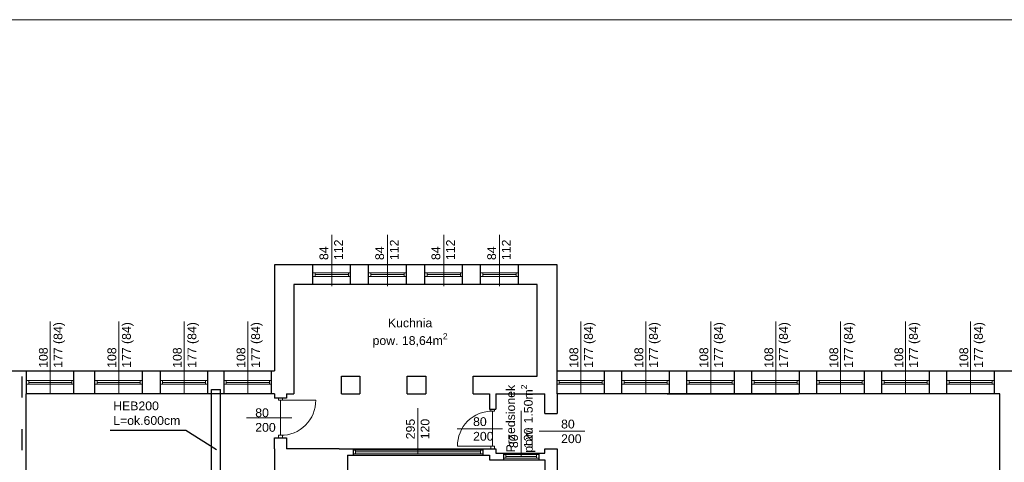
# Model space of a CAD drawing. Header units: millimetres. Extents: x 2341 to 31069, y -7915 to 10644.
# Tile 104 of 105: x 26317 to 28559, y 9636 to 10644. Entities that reach past the tile are written whole.
import ezdxf

# ---------------------------------------------------------------- set-up
doc = ezdxf.new("R2010")
doc.units = ezdxf.units.MM
doc.linetypes.add('ACAD_ISO03W100', pattern=[30, 12, -18])
for name, color, linetype, lineweight in [('A_Kontur_cienka', 250, 'Continuous', 0), ('opisy', 5, 'Continuous', 5), ('stolarka', 3, 'Continuous', 9), ('ściany nośne', 1, 'Continuous', 25)]:
    doc.layers.add(name, color=color, linetype=linetype, lineweight=lineweight)
doc.styles.get("Standard").update_dxf_attribs({"font": 'ARIAL.TTF'})

msp = doc.modelspace()

# ---------------------------------------------------------------- linework, layer by layer
msp.add_lwpolyline([(26523.3, 9708.9), (26695, 9708.9), (26765.1, 9664.7)])
at = {"layer": 'A_Kontur_cienka', "color": 0, "ltscale": 30}
msp.add_lwpolyline([(30498.9, 7773.8), (23788.9, 7773.8), (23788.9, 10643.8), (30498.9, 10643.8)], close=True, dxfattribs=at)
at = {"layer": 'opisy', "color": 251}
for p, q in [((27027.5, 10037.3), (27027.5, 10154)), ((27154.5, 10037.3), (27154.5, 10154)), ((27282.5, 10037.3), (27282.5, 10154)), ((27409.5, 10037.3), (27409.5, 10154)), ((26386.5, 9791.8), (26386.5, 9956.4)), ((26542.5, 9791.8), (26542.5, 9956.4)), ((26691.5, 9791.8), (26691.5, 9956.4)), ((26836.5, 9791.8), (26836.5, 9956.4)), ((27594.5, 9791.8), (27594.5, 9956.4)), ((27742.5, 9791.8), (27742.5, 9956.4)), ((27890.5, 9791.8), (27890.5, 9956.4)), ((28038.5, 9791.8), (28038.5, 9956.4)), ((28186.4, 9791.8), (28186.4, 9956.4)), ((28334.4, 9791.8), (28334.4, 9956.4)), ((28482.4, 9791.8), (28482.4, 9956.4)), ((27223.9, 9759), (27223.9, 9655.3)), ((27459, 9753), (27459, 9649.3)), ((26937, 9737.3), (26833.3, 9737.3)), ((27416.7, 9712.3), (27313, 9712.3)), ((27603.6, 9706.8), (27499.9, 9706.8))]:
    msp.add_line(p, q, dxfattribs=at)
at = {"layer": 'stolarka', "color": 251}
for p, q in [((26984.5, 10067.3), (26989.5, 10067.3)), ((26989.5, 10067.3), (26989.5, 10059.3)), ((26989.5, 10067.3), (27065.5, 10067.3)), ((27070.5, 10067.3), (27065.5, 10067.3)), ((27065.5, 10067.3), (27065.5, 10059.3)), ((27111.5, 10067.3), (27116.5, 10067.3)), ((27116.5, 10067.3), (27116.5, 10059.3)), ((27116.5, 10067.3), (27192.5, 10067.3)), ((27197.5, 10067.3), (27192.5, 10067.3)), ((27192.5, 10067.3), (27192.5, 10059.3)), ((27239.5, 10067.3), (27244.5, 10067.3)), ((27244.5, 10067.3), (27244.5, 10059.3)), ((27244.5, 10067.3), (27320.5, 10067.3)), ((27325.5, 10067.3), (27320.5, 10067.3)), ((27320.5, 10067.3), (27320.5, 10059.3)), ((27366.5, 10067.3), (27371.5, 10067.3)), ((27371.5, 10067.3), (27371.5, 10059.3)), ((27371.5, 10067.3), (27447.5, 10067.3)), ((27452.5, 10067.3), (27447.5, 10067.3)), ((27447.5, 10067.3), (27447.5, 10059.3)), ((26989.5, 10059.3), (26984.5, 10059.3)), ((26989.5, 10063.3), (27065.5, 10063.3)), ((26989.5, 10059.3), (27065.5, 10059.3)), ((27065.5, 10059.3), (27070.5, 10059.3)), ((27116.5, 10059.3), (27111.5, 10059.3)), ((27116.5, 10063.3), (27192.5, 10063.3)), ((27116.5, 10059.3), (27192.5, 10059.3)), ((27192.5, 10059.3), (27197.5, 10059.3)), ((27244.5, 10059.3), (27239.5, 10059.3)), ((27244.5, 10063.3), (27320.5, 10063.3)), ((27244.5, 10059.3), (27320.5, 10059.3)), ((27320.5, 10059.3), (27325.5, 10059.3)), ((27371.5, 10059.3), (27366.5, 10059.3)), ((27371.5, 10063.3), (27447.5, 10063.3)), ((27371.5, 10059.3), (27447.5, 10059.3)), ((27447.5, 10059.3), (27452.5, 10059.3)), ((26332.5, 9821.8), (26337.5, 9821.8)), ((26337.5, 9821.8), (26337.5, 9813.8)), ((26337.5, 9821.8), (26435.5, 9821.8)), ((26440.5, 9821.8), (26435.5, 9821.8)), ((26435.5, 9821.8), (26435.5, 9813.8)), ((26488.5, 9821.8), (26493.5, 9821.8)), ((26493.5, 9821.8), (26493.5, 9813.8)), ((26493.5, 9821.8), (26591.5, 9821.8)), ((26596.5, 9821.8), (26591.5, 9821.8)), ((26591.5, 9821.8), (26591.5, 9813.8)), ((26637.5, 9821.8), (26642.5, 9821.8)), ((26642.5, 9821.8), (26642.5, 9813.8)), ((26642.5, 9821.8), (26740.5, 9821.8)), ((26745.5, 9821.8), (26740.5, 9821.8)), ((26740.5, 9821.8), (26740.5, 9813.8)), ((26782.5, 9821.8), (26787.5, 9821.8)), ((26787.5, 9821.8), (26787.5, 9813.8)), ((26787.5, 9821.8), (26885.5, 9821.8)), ((26890.5, 9821.8), (26885.5, 9821.8)), ((26885.5, 9821.8), (26885.5, 9813.8)), ((27540.5, 9821.8), (27545.5, 9821.8)), ((27545.5, 9821.8), (27545.5, 9813.8)), ((27545.5, 9821.8), (27643.5, 9821.8)), ((27648.5, 9821.8), (27643.5, 9821.8)), ((27643.5, 9821.8), (27643.5, 9813.8)), ((27688.5, 9821.8), (27693.5, 9821.8)), ((27693.5, 9821.8), (27693.5, 9813.8)), ((27693.5, 9821.8), (27791.5, 9821.8)), ((27796.5, 9821.8), (27791.5, 9821.8)), ((27791.5, 9821.8), (27791.5, 9813.8)), ((27836.5, 9821.8), (27841.5, 9821.8)), ((27841.5, 9821.8), (27841.5, 9813.8)), ((27841.5, 9821.8), (27939.5, 9821.8)), ((27944.5, 9821.8), (27939.5, 9821.8)), ((27939.5, 9821.8), (27939.5, 9813.8)), ((27984.5, 9821.8), (27989.5, 9821.8)), ((27989.5, 9821.8), (27989.5, 9813.8)), ((27989.5, 9821.8), (28087.5, 9821.8)), ((28092.5, 9821.8), (28087.5, 9821.8)), ((28087.5, 9821.8), (28087.5, 9813.8)), ((28132.4, 9821.8), (28137.4, 9821.8)), ((28137.4, 9821.8), (28137.4, 9813.8)), ((28137.4, 9821.8), (28235.4, 9821.8)), ((28240.4, 9821.8), (28235.4, 9821.8)), ((28235.4, 9821.8), (28235.4, 9813.8)), ((28280.4, 9821.8), (28285.4, 9821.8)), ((28285.4, 9821.8), (28285.4, 9813.8)), ((28285.4, 9821.8), (28383.4, 9821.8)), ((28388.4, 9821.8), (28383.4, 9821.8)), ((28383.4, 9821.8), (28383.4, 9813.8)), ((28428.4, 9821.8), (28433.4, 9821.8)), ((28433.4, 9821.8), (28433.4, 9813.8)), ((28433.4, 9821.8), (28531.4, 9821.8)), ((28536.4, 9821.8), (28531.4, 9821.8)), ((28531.4, 9821.8), (28531.4, 9813.8)), ((26337.5, 9813.8), (26332.5, 9813.8)), ((26337.5, 9817.8), (26435.5, 9817.8)), ((26337.5, 9813.8), (26435.5, 9813.8)), ((26435.5, 9813.8), (26440.5, 9813.8)), ((26493.5, 9813.8), (26488.5, 9813.8)), ((26493.5, 9817.8), (26591.5, 9817.8)), ((26493.5, 9813.8), (26591.5, 9813.8)), ((26591.5, 9813.8), (26596.5, 9813.8)), ((26642.5, 9813.8), (26637.5, 9813.8)), ((26642.5, 9817.8), (26740.5, 9817.8)), ((26642.5, 9813.8), (26740.5, 9813.8)), ((26740.5, 9813.8), (26745.5, 9813.8)), ((26787.5, 9813.8), (26782.5, 9813.8)), ((26787.5, 9817.8), (26885.5, 9817.8)), ((26787.5, 9813.8), (26885.5, 9813.8)), ((26885.5, 9813.8), (26890.5, 9813.8)), ((27545.5, 9813.8), (27540.5, 9813.8)), ((27545.5, 9817.8), (27643.5, 9817.8)), ((27545.5, 9813.8), (27643.5, 9813.8)), ((27643.5, 9813.8), (27648.5, 9813.8)), ((27693.5, 9813.8), (27688.5, 9813.8)), ((27693.5, 9817.8), (27791.5, 9817.8)), ((27693.5, 9813.8), (27791.5, 9813.8)), ((27791.5, 9813.8), (27796.5, 9813.8)), ((27841.5, 9813.8), (27836.5, 9813.8)), ((27841.5, 9817.8), (27939.5, 9817.8)), ((27841.5, 9813.8), (27939.5, 9813.8)), ((27939.5, 9813.8), (27944.5, 9813.8)), ((27989.5, 9813.8), (27984.5, 9813.8)), ((27989.5, 9817.8), (28087.5, 9817.8)), ((27989.5, 9813.8), (28087.5, 9813.8)), ((28087.5, 9813.8), (28092.5, 9813.8)), ((28137.4, 9813.8), (28132.4, 9813.8)), ((28137.4, 9817.8), (28235.4, 9817.8)), ((28137.4, 9813.8), (28235.4, 9813.8)), ((28235.4, 9813.8), (28240.4, 9813.8)), ((28285.4, 9813.8), (28280.4, 9813.8)), ((28285.4, 9817.8), (28383.4, 9817.8)), ((28285.4, 9813.8), (28383.4, 9813.8)), ((28383.4, 9813.8), (28388.4, 9813.8)), ((28433.4, 9813.8), (28428.4, 9813.8)), ((28433.4, 9817.8), (28531.4, 9817.8)), ((28433.4, 9813.8), (28531.4, 9813.8)), ((28531.4, 9813.8), (28536.4, 9813.8)), ((26906.5, 9777.3), (26906.5, 9781.8)), ((26915.5, 9777.3), (26906.5, 9777.3)), ((26911, 9697.3), (26911, 9777.3)), ((26911, 9777.3), (26991, 9777.3)), ((26915.5, 9777.3), (26915.5, 9781.8)), ((27389.5, 9752.3), (27389.5, 9756.8)), ((27398.5, 9752.3), (27398.5, 9756.8)), ((27398.5, 9752.3), (27389.5, 9752.3)), ((27394, 9672.3), (27394, 9752.3)), ((26906.5, 9697.3), (26906.5, 9691.8)), ((26915.5, 9697.3), (26906.5, 9697.3)), ((26915.5, 9697.3), (26915.5, 9691.8)), ((27076.3, 9663.3), (27081.3, 9663.3)), ((27081.3, 9663.3), (27081.3, 9655.3)), ((27081.3, 9663.3), (27366.5, 9663.3)), ((27394, 9672.3), (27314, 9672.3)), ((27371.5, 9663.3), (27366.5, 9663.3)), ((27366.5, 9663.3), (27366.5, 9655.3)), ((27389.5, 9672.3), (27389.5, 9666.8)), ((27398.5, 9672.3), (27389.5, 9672.3)), ((27398.5, 9672.3), (27398.5, 9666.8)), ((27081.3, 9655.3), (27076.3, 9655.3)), ((27081.3, 9659.3), (27366.5, 9659.3)), ((27081.3, 9655.3), (27366.5, 9655.3)), ((27366.5, 9655.3), (27371.5, 9655.3)), ((27419, 9653.3), (27424, 9653.3)), ((27419, 9653.3), (27499, 9653.3)), ((27424, 9645.3), (27419, 9645.3)), ((27419, 9645.3), (27499, 9645.3)), ((27424, 9653.3), (27424, 9645.3)), ((27424, 9649.3), (27494, 9649.3)), ((27499, 9653.3), (27494, 9653.3)), ((27494, 9653.3), (27494, 9645.3)), ((27494, 9645.3), (27499, 9645.3))]:
    msp.add_line(p, q, dxfattribs=at)
for points in [[(26991, 9777.3, -0.425735), (26911, 9697.3)], [(27314, 9672.3, -0.425735), (27394, 9752.3)]]:
    msp.add_lwpolyline(points, format="xyb", dxfattribs=at)
at = {"layer": 'ściany nośne', "color": 251}
for p, q in [((26897.5, 10085.8), (26897.5, 9843.8)), ((27540.5, 10085.8), (26897.5, 10085.8)), ((26984.5, 10040.8), (26984.5, 10085.8)), ((27070.5, 10040.8), (27070.5, 10085.8)), ((27111.5, 10040.8), (27111.5, 10085.8)), ((27197.5, 10040.8), (27197.5, 10085.8)), ((27239.5, 10040.8), (27239.5, 10085.8)), ((27325.5, 10040.8), (27325.5, 10085.8)), ((27366.5, 10040.8), (27366.5, 10085.8)), ((27452.5, 10040.8), (27452.5, 10085.8)), ((27540.5, 9843.8), (27540.5, 10085.8)), ((27495.5, 10040.8), (26941.5, 10040.8)), ((26941.5, 10040.8), (26941.5, 9791.8)), ((27495.5, 9831.8), (27495.5, 10040.8)), ((26011.5, 9843.8), (26431.5, 9843.8)), ((26332.5, 9791.8), (26332.5, 9843.8)), ((26431.5, 9843.8), (26897.5, 9843.8)), ((26440.5, 9791.8), (26440.5, 9843.8)), ((26488.5, 9791.8), (26488.5, 9843.8)), ((26596.5, 9791.8), (26596.5, 9843.8)), ((26637.5, 9791.8), (26637.5, 9843.8)), ((26745.5, 9791.8), (26745.5, 9843.8)), ((26782.5, 9791.8), (26782.5, 9843.8)), ((26890.5, 9791.8), (26890.5, 9843.8)), ((27540.5, 9843.8), (29425.5, 9843.8)), ((27540.5, 9791.8), (27540.5, 9843.8)), ((27648.5, 9791.8), (27648.5, 9843.8)), ((27688.5, 9791.8), (27688.5, 9843.8)), ((27791.5, 9843.8), (28091.5, 9843.8)), ((27796.5, 9791.8), (27796.5, 9843.8)), ((27836.5, 9791.8), (27836.5, 9843.8)), ((27944.5, 9791.8), (27944.5, 9843.8)), ((27984.5, 9791.8), (27984.5, 9843.8)), ((28091.5, 9843.8), (28117.5, 9843.8)), ((28092.4, 9791.8), (28092.4, 9844.3)), ((28117.5, 9843.8), (28537.5, 9843.8)), ((28132.4, 9791.8), (28132.4, 9843.8)), ((28240.4, 9791.8), (28240.4, 9843.8)), ((28280.4, 9791.8), (28280.4, 9843.8)), ((28388.4, 9791.8), (28388.4, 9843.8)), ((28428.4, 9791.8), (28428.4, 9843.8)), ((28536.4, 9791.8), (28536.4, 9843.8)), ((27049.5, 9831.8), (27091.5, 9831.8)), ((27049.5, 9791.8), (27049.5, 9831.8)), ((27091.5, 9831.8), (27091.5, 9791.8)), ((27199.5, 9831.8), (27241.5, 9831.8)), ((27199.5, 9791.8), (27199.5, 9831.8)), ((27241.5, 9831.8), (27241.5, 9791.8)), ((27349.5, 9791.8), (27349.5, 9831.8)), ((27349.5, 9831.8), (27495.5, 9831.8)), ((26431.5, 9791.8), (26331.5, 9791.8)), ((26331.5, 9354.8), (26331.5, 9791.8)), ((26897.5, 9791.8), (26431.5, 9791.8)), ((26897.5, 9791.8), (26897.5, 9781.8)), ((26924.5, 9781.8), (26897.5, 9781.8)), ((26924.5, 9791.8), (26941.5, 9791.8)), ((26924.5, 9791.8), (26924.5, 9781.8)), ((27049.5, 9791.8), (27091.5, 9791.8)), ((27199.5, 9791.8), (27241.5, 9791.8)), ((27349.5, 9791.8), (27386.5, 9791.8)), ((27386.5, 9791.8), (27386.5, 9756.8)), ((27401.5, 9791.8), (27495.5, 9791.8)), ((27401.5, 9791.8), (27401.5, 9756.8)), ((27495.5, 9791.8), (27512.5, 9791.8)), ((27512.5, 9746.8), (27512.5, 9791.8)), ((28548.5, 9791.8), (27540.5, 9791.8)), ((27540.5, 9791.8), (27540.5, 9746.8)), ((27791.5, 9791.8), (28091.5, 9791.8)), ((28121.5, 9791.8), (28091.5, 9791.8)), ((28537.5, 9791.8), (28121.5, 9791.8)), ((28548.5, 9469.8), (28548.5, 9791.8)), ((27386.5, 9756.8), (27401.5, 9756.8)), ((27512.5, 9746.8), (27540.5, 9746.8)), ((26897.5, 9666.8), (26897.5, 9691.8)), ((26897.5, 9691.8), (26924.5, 9691.8)), ((26924.5, 9691.8), (26924.5, 9666.8)), ((26897.5, 9666.8), (26897.5, 9354.8)), ((27031.5, 9666.8), (26924.5, 9666.8)), ((27044.5, 9666.8), (27031.5, 9666.8)), ((27044.5, 9666.8), (27063.3, 9666.8)), ((27063.3, 9666.8), (27386.5, 9666.8)), ((27076.3, 9666.8), (27076.3, 9651.8)), ((27371.5, 9666.8), (27371.5, 9651.8)), ((27386.5, 9666.8), (27401.5, 9666.8)), ((27401.5, 9666.8), (27401.5, 9656.8)), ((27512.5, 9656.8), (27512.5, 9666.8)), ((27512.5, 9666.8), (27540.5, 9666.8)), ((27540.5, 9666.8), (27540.5, 9606.8)), ((27063.3, 9651.8), (27063.3, 9523.8)), ((27063.3, 9651.8), (27386.5, 9651.8)), ((27386.5, 9651.8), (27386.5, 9641.8)), ((27386.5, 9641.8), (27512.5, 9641.8)), ((27401.5, 9656.8), (27512.5, 9656.8)), ((27419, 9656.8), (27419, 9641.8)), ((27499, 9656.8), (27499, 9641.8)), ((27512.5, 9641.8), (27512.5, 9523.8))]:
    msp.add_line(p, q, dxfattribs=at)
at = {"layer": 'ściany nośne', "color": 251, "linetype": 'ACAD_ISO03W100', "ltscale": 4}
for p, q in [((24799.8, 9831.5), (26321.6, 9831.5)), ((26321.6, 9831.5), (26321.6, 9347.5))]:
    msp.add_line(p, q, dxfattribs=at)
at = {"layer": 'ściany nośne'}
for p, q in [((26754.1, 9211.8), (26754, 9801.8)), ((26754, 9801.8), (26774, 9801.8)), ((26774.1, 9211.8), (26774, 9801.8))]:
    msp.add_line(p, q, dxfattribs=at)

# ---------------------------------------------------------------- texts
at = {"layer": 'opisy', "color": 251, "char_height": 20, "attachment_point": 1, "rotation": 90}
for s, insert, width in [('84\\P112 ', (26999.7, 10096.4), 140.178), ('84\\P112', (27126.7, 10096.4), 140.178), ('84\\P112', (27254.7, 10096.4), 140.178), ('84\\P112', (27381.7, 10096.4), 140.178), ('108\\P177 (84)', (26360.9, 9850.9), 104.913), ('108\\P177 (84)', (26516.9, 9850.9), 104.913), ('108\\P177 (84)', (26665.9, 9850.9), 104.913), ('108\\P177 (84)', (26810.9, 9850.9), 104.913), ('108\\P177 (84)', (27568.9, 9850.9), 104.913), ('108\\P177 (84)', (27716.9, 9850.9), 104.913), ('108\\P177 (84)', (27864.9, 9850.9), 104.913), ('108\\P177 (84)', (28012.9, 9850.9), 104.913), ('108\\P177 (84)', (28160.8, 9850.9), 104.913), ('108\\P177 (84)', (28308.8, 9850.9), 104.913), ('108\\P177 (84)', (28456.8, 9850.9), 104.913), ('\\A1;\\pxqc;Przedsionek\\Ppow. 1.50m{\\H0.7x;\\S2^ ;}', (27425, 9653.3), 163.947), ('295\\P120', (27196.7, 9688.2), 6.698), ('80\\P120', (27431.8, 9668.1), 6.698)]:
    msp.add_mtext(s, dxfattribs=dict(at, insert=insert, width=width))
at = {"layer": 'opisy', "color": 251, "char_height": 20, "attachment_point": 1}
for s, insert, width in [('\\A1;\\pxqc;Kuchnia\\Ppow. 18,64m{\\H0.7x;\\S2^ ;}', (27094.1, 9963.2), 223.779), ('80\\P200', (26853.4, 9758.7), 6.698), ('80\\P200', (27349.4, 9738.4), 6.698), ('80\\P200', (27549.8, 9732.9), 6.698)]:
    msp.add_mtext(s, dxfattribs=dict(at, insert=insert, width=width))
at = {"layer": 'opisy', "color": 1, "lineweight": 9, "insert": (26529.9, 9774.3), "char_height": 20, "width": 272.739, "attachment_point": 1}
msp.add_mtext('HEB200\\PL=ok.600cm', dxfattribs=at)

doc.saveas('drawing.dxf')
